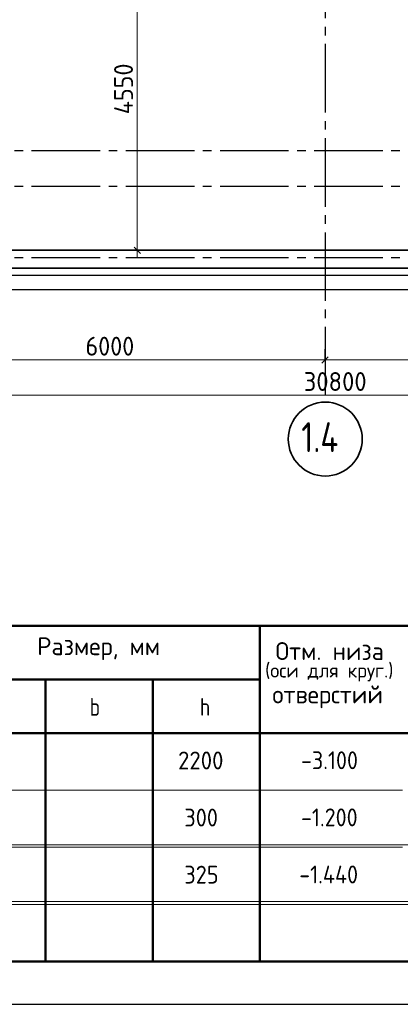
# Model space of a CAD drawing. Header units: millimetres. Extents: x 0 to 21000, y 0 to 14850.
# Tile 6 of 16: x 8432 to 10654, y 0 to 5747. Entities that reach past the tile are written whole.
import ezdxf

# ---------------------------------------------------------------- set-up
doc = ezdxf.new("R2010")
doc.units = ezdxf.units.MM
doc.linetypes.add('______5', pattern=[550, 400, -50, 50, -50])
for name, color, linetype, lineweight in [('Standard', 7, 'Continuous', 25), ('Общий01', 7, 'Continuous', 13), ('Размерная линия_ общее', 7, 'Continuous', 13)]:
    doc.layers.add(name, color=color, linetype=linetype, lineweight=lineweight)
doc.layers.add('ЖБ Плита Фундамента верхний уровень', color=7, linetype='Continuous', lineweight=25, true_color=0x783c14)
doc.layers.add('ЖБ Стена верхний уровень', color=7, linetype='Continuous', lineweight=25, true_color=0x006e00)
doc.layers.add('Оси', color=7, linetype='______5', true_color=0x656565)
doc.styles.add('ISOCPEUR', font='txt')

msp = doc.modelspace()

# ---------------------------------------------------------------- linework, layer by layer
at = {"layer": 'Standard', "color": 7, "linetype": 'Continuous', "lineweight": 50, "transparency": 33554687}
for p, q in [((6708.3, 2208.3), (11500, 2208.3)), ((9833.3, 2208.3), (9833.3, 1583.3)), ((7958.3, 1895.8), (9833.3, 1895.8)), ((8583.3, 1895.8), (8583.3, 1583.3)), ((9208.3, 1895.8), (9208.3, 1583.3)), ((6708.3, 1583.3), (11500, 1583.3)), ((8583.3, 1583.3), (8583.3, 916.7)), ((9208.3, 1583.3), (9208.3, 916.7)), ((9833.3, 1583.3), (9833.3, 916.7)), ((8583.3, 916.7), (8583.3, 583.3)), ((9208.3, 916.7), (9208.3, 583.3)), ((9833.3, 916.7), (9833.3, 583.3)), ((8583.3, 583.3), (8583.3, 250)), ((9208.3, 583.3), (9208.3, 250)), ((9833.3, 583.3), (9833.3, 250)), ((7958.3, 250), (8583.3, 250)), ((8583.3, 250), (9208.3, 250)), ((9208.3, 250), (9833.3, 250)), ((9833.3, 250), (10666.7, 250))]:
    msp.add_line(p, q, dxfattribs=at)
at = {"layer": 'Standard', "color": 7, "linetype": 'Continuous', "lineweight": 13, "transparency": 33554687}
for p, q in [((6708.3, 1583.3), (11500, 1583.3)), ((6708.3, 1583.3), (11500, 1583.3)), ((6708.3, 1583.3), (11500, 1583.3)), ((7958.3, 1250), (8583.3, 1250)), ((8583.3, 1250), (9208.3, 1250)), ((9208.3, 1250), (9833.3, 1250)), ((9833.3, 1250), (10666.7, 1250)), ((7958.3, 916.7), (8583.3, 916.7)), ((8583.3, 916.7), (9208.3, 916.7)), ((9208.3, 916.7), (9833.3, 916.7)), ((9833.3, 916.7), (10666.7, 916.7)), ((6708.3, 583.3), (11500, 583.3))]:
    msp.add_line(p, q, dxfattribs=at)
at = {"layer": 'Standard', "color": 7, "linetype": 'Continuous', "lineweight": 25, "transparency": 33554687}
msp.add_lwpolyline([(0, 0), (21000, 0), (21000, 14850), (0, 14850), (0, 0)], close=True, dxfattribs=at)
at = {"layer": 'Standard', "color": 7, "linetype": 'Continuous', "lineweight": 50, "transparency": 33554687}
msp.add_lwpolyline([(1000, 14600), (20750, 14600), (20750, 250), (1000, 250), (1000, 14600)], close=True, dxfattribs=at)
at = {"layer": 'Standard', "color": 254, "linetype": 'Continuous', "lineweight": -3, "true_color": 0xc4c4ff, "transparency": 33554687}
msp.add_lwpolyline([(3318.8, 4255.2), (16777.1, 4255.2), (16777.1, 13630.2), (3318.8, 13630.2), (3318.8, 4255.2)], dxfattribs=at)
at = {"layer": 'ЖБ Плита Фундамента верхний уровень', "color": 253, "linetype": 'Continuous', "lineweight": -3, "true_color": 0xa0a0a0, "transparency": 33554687}
msp.add_line((3631.3, 4171.8), (16756.3, 4171.8), dxfattribs=at)
at = {"layer": 'ЖБ Стена верхний уровень', "color": 7, "linetype": 'Continuous', "lineweight": 35, "transparency": 33554687}
for p, q in [((13943.8, 4401), (6568.8, 4401)), ((13943.8, 4401), (6568.8, 4401)), ((3860.5, 4296.8), (16735.5, 4296.8)), ((3860.5, 4296.8), (16735.5, 4296.8))]:
    msp.add_line(p, q, dxfattribs=at)
at = {"layer": 'Общий01', "color": 240, "linetype": 'Continuous', "lineweight": 18, "transparency": 33554687}
for p, q in [((6885.3, 930.3), (11378.4, 930.3)), ((11378.4, 600.6), (6885.3, 600.6))]:
    msp.add_line(p, q, dxfattribs=at)
at = {"layer": 'Оси', "color": 8, "linetype": '______5', "lineweight": -3, "transparency": 33554687}
for p, q in [((10214.6, 13855.1), (10214.6, 3536.5)), ((3001.7, 4984.3), (17901.2, 4984.3)), ((3001.7, 4776), (17901.2, 4776)), ((3001.7, 4359.3), (17901.2, 4359.3))]:
    msp.add_line(p, q, dxfattribs=at)
at = {"layer": 'Оси', "color": 7, "linetype": 'Continuous', "lineweight": 35, "transparency": 33554687}
msp.add_circle((10215.9, 3298.9), 215.7, dxfattribs=at)
at = {"layer": 'Размерная линия_ общее', "color": 7, "linetype": 'Continuous', "lineweight": -3, "transparency": 33554687}
for p, q in [((9118.1, 4401), (9055.6, 4401)), ((9118.1, 4401), (9180.6, 4401)), ((9118.1, 4401), (9118.1, 4401)), ((10214.6, 3761.2), (10214.6, 3823.7)), ((10214.6, 3761.2), (10214.6, 3698.7))]:
    msp.add_line(p, q, dxfattribs=at)
at = {"layer": 'Размерная линия_ общее', "color": 7, "linetype": 'Continuous', "lineweight": 25, "transparency": 33554687}
for p, q in [((9136.8, 4382.2), (9099.3, 4419.7)), ((10195.9, 3742.4), (10233.4, 3779.9))]:
    msp.add_line(p, q, dxfattribs=at)
at = {"layer": 'Размерная линия_ общее', "color": 7, "linetype": 'Continuous', "lineweight": 13, "transparency": 33554687}
for p, q in [((9118.1, 4401), (9118.1, 4363.5)), ((7714.6, 3761.2), (10214.6, 3761.2)), ((10214.6, 3761.2), (12589.6, 3761.2)), ((3860.5, 3554.9), (16693.8, 3554.9))]:
    msp.add_line(p, q, dxfattribs=at)
msp.add_lwpolyline([(9118.1, 4401), (9118.1, 5155.8), (9118.1, 5155.8), (9118.1, 6296.8)], dxfattribs=at)

# ---------------------------------------------------------------- texts
at = {"layer": 'Standard', "color": 7, "linetype": 'Continuous', "lineweight": 18, "transparency": 33554687, "attachment_point": 7, "style": 'ISOCPEUR'}
for s, insert, char_height, width in [('\\W0.97;Размер, мм', (8534, 2009.5), 104.167, 779.384), ('\\W0.97;Отм. низа', (9925.4, 2009.5), 104.167, 701.144), ('\\W0.98;(оси для круг.)', (9864.6, 1884.5), 83.333, 806.986), ('\\W0.97;отверстий', (9907.2, 1728.2), 104.167, 737.655), ('\\W0.78;b', (8840.8, 1683.7), 104.17, 113.334), ('\\W0.78;h', (9484.1, 1683.7), 104.17, 113.334), ('\\W0.93;2200', (9356.4, 1371.2), 104.167, 340.01), ('\\W0.90;-3.100', (10074.2, 1372.3), 104.167, 421.573), ('\\W0.91;300', (9392.9, 1037.9), 104.17, 266.093), ('\\W0.90;-1.200', (10074.2, 1039), 104.167, 421.573), ('\\W0.91;325', (9392.9, 704.6), 104.17, 266.093), ('\\W0.90;-1.440', (10063.8, 705.7), 104.167, 442.695)]:
    msp.add_mtext(s, dxfattribs=dict(at, insert=insert, char_height=char_height, width=width))
at = {"layer": 'Оси', "color": 7, "linetype": 'Continuous', "lineweight": 35, "transparency": 33554687, "insert": (10075.9, 3222.8), "char_height": 175, "width": 349.842, "attachment_point": 7, "style": 'ISOCPEUR'}
msp.add_mtext('\\W0.80;1.4', dxfattribs=at)
at = {"layer": 'Размерная линия_ общее', "color": 7, "linetype": 'Continuous', "lineweight": 25, "transparency": 33554687, "insert": (9093.1, 5194.9), "char_height": 110, "width": 370.193, "attachment_point": 7, "rotation": 90, "style": 'ISOCPEUR'}
msp.add_mtext('\\W0.93;4550', dxfattribs=at)
at = {"layer": 'Размерная линия_ общее', "color": 7, "linetype": 'Continuous', "lineweight": 25, "transparency": 33554687, "char_height": 110, "attachment_point": 7, "style": 'ISOCPEUR'}
for s, insert, width in [('\\W0.93;6000', (8816.1, 3786.2), 359.047), ('\\W0.95;30800', (10090.1, 3579.9), 436.681)]:
    msp.add_mtext(s, dxfattribs=dict(at, insert=insert, width=width))

doc.saveas('drawing.dxf')
